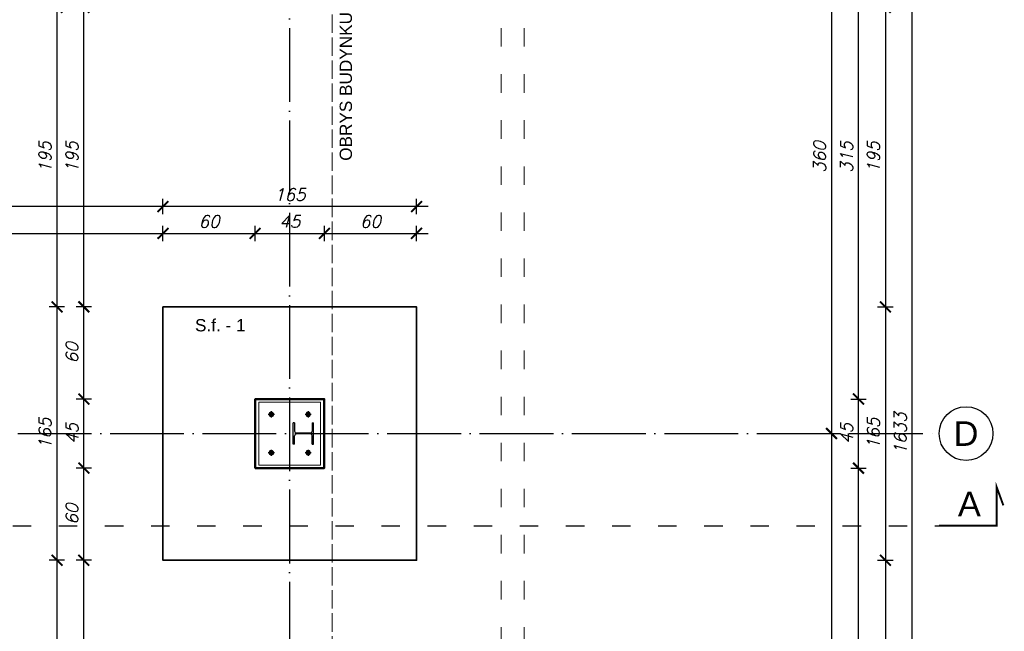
# Model space of a CAD drawing. Header units: millimetres. Extents: x 1814 to 94182, y 11562 to 49454.
# Tile 117 of 143: x 11530 to 12171, y 25984 to 26382. Entities that reach past the tile are written whole.
import ezdxf

# ---------------------------------------------------------------- set-up
doc = ezdxf.new("R2010")
doc.units = ezdxf.units.MM
for name, pattern in [('ACAD_ISO02W100', [15, 12, -3]), ('ACAD_ISO03W100', [30, 12, -18]), ('ACAD_ISO04W100', [30, 24, -3, 0, -3])]:
    doc.linetypes.add(name, pattern=pattern)
for name, color, linetype, lineweight in [('obrys budynku', 114, 'ACAD_ISO02W100', 9), ('profil stalowy', 100, 'Continuous', 25), ('utwardzenie', 250, 'Continuous', 9), ('widok 0.09', 132, 'Continuous', 9), ('widok 0.15', 150, 'Continuous', 15), ('widok 0.25', 30, 'Continuous', 25), ('widok 0.35', 22, 'Continuous', 35), ('wymiar', 135, 'Continuous', 9), ('ściany', 7, 'Continuous', 50), ('śruby', 204, 'Continuous', 9)]:
    doc.layers.add(name, color=color, linetype=linetype, lineweight=lineweight)
for name, color, linetype in [('odnośnik', 140, 'Continuous'), ('opis', 50, 'Continuous'), ('osie', 40, 'ACAD_ISO04W100')]:
    doc.layers.add(name, color=color, linetype=linetype)
doc.styles.add('Opisowy', font='arial.ttf')
doc.styles.add('WYMIARY', font='simplex.shx', dxfattribs={"oblique": 15})
doc.dimstyles.new('1-50', dxfattribs={"dimscale": 50, "dimtxt": 0.16, "dimasz": 0.2, "dimexe": 0.1, "dimexo": 0.1, "dimgap": 0.075, "dimtad": 1, "dimdec": 1, "dimrnd": 0.1, "dimzin": 9, "dimtxsty": 'WYMIARY', "dimblk": 'ARCHTICK', "dimcen": 0.2, "dimdle": 0.15, "dimadec": 1, "dimazin": 1, "dimtfac": 1, "dimtdec": 1, "dimtix": 1, "dimtmove": 2, "dimatfit": 3, "dimldrblk": 'ARCHTICK', "dimfxl": 0, "dimarcsym": 0})

# ---------------------------------------------------------------- blocks, each defined once
blk = doc.blocks.new('_ARCHTICK')
at = {"color": 0, "linetype": 'ByBlock', "lineweight": -2}
blk.add_solid([(0.398, 0.309), (0.309, 0.398), (-0.309, -0.398), (-0.398, -0.309)], dxfattribs=at)
blk = doc.blocks.new('*D3537')
at = {"layer": 'Defpoints', "color": 0}
for p in [(11788.08, 26472.3), (11788.08, 26112.3), (12058.11, 26112.3)]:
    blk.add_point(p, dxfattribs=at)
at = {"layer": 'wymiar', "color": 0, "lineweight": -2}
for p, q in [((12058.11, 26479.8), (12058.11, 26104.8)), ((12053.11, 26472.3), (12063.11, 26472.3)), ((12053.11, 26112.3), (12063.11, 26112.3))]:
    blk.add_line(p, q, dxfattribs=at)
at = {"layer": 'wymiar', "color": 0, "lineweight": -2, "xscale": 10, "yscale": 10, "zscale": 10}
for p, rotation in [((12058.11, 26472.3), 90), ((12058.11, 26112.3), 270)]:
    blk.add_blockref('_ARCHTICK', p, dxfattribs=dict(at, rotation=rotation))
at = {"layer": 'wymiar', "color": 0, "insert": (12050.36, 26292.3), "char_height": 8, "attachment_point": 5, "rotation": 90, "style": 'WYMIARY'}
blk.add_mtext('360', dxfattribs=at)
blk = doc.blocks.new('*D3538')
at = {"layer": 'Defpoints', "color": 0}
for p in [(11788.08, 26112.3), (11788.08, 25752.3), (12058.11, 25752.3)]:
    blk.add_point(p, dxfattribs=at)
at = {"layer": 'wymiar', "color": 0, "lineweight": -2}
for p, q in [((12058.11, 26119.8), (12058.11, 25744.8)), ((12053.11, 26112.3), (12063.11, 26112.3)), ((12053.11, 25752.3), (12063.11, 25752.3))]:
    blk.add_line(p, q, dxfattribs=at)
at = {"layer": 'wymiar', "color": 0, "lineweight": -2, "xscale": 10, "yscale": 10, "zscale": 10}
for p, rotation in [((12058.11, 26112.3), 90), ((12058.11, 25752.3), 270)]:
    blk.add_blockref('_ARCHTICK', p, dxfattribs=dict(at, rotation=rotation))
at = {"layer": 'wymiar', "color": 0, "insert": (12050.36, 25932.3), "char_height": 8, "attachment_point": 5, "rotation": 90, "style": 'WYMIARY'}
blk.add_mtext('360', dxfattribs=at)
blk = doc.blocks.new('*D3545')
at = {"layer": 'Defpoints', "color": 0}
for p in [(11728.08, 26089.8), (12075.61, 26089.8), (11728.08, 25774.8)]:
    blk.add_point(p, dxfattribs=at)
at = {"layer": 'wymiar', "color": 0, "lineweight": -2}
for p, q in [((12075.61, 25767.3), (12075.61, 26097.3)), ((12070.61, 26089.8), (12080.61, 26089.8)), ((12070.61, 25774.8), (12080.61, 25774.8))]:
    blk.add_line(p, q, dxfattribs=at)
at = {"layer": 'wymiar', "color": 0, "lineweight": -2, "xscale": 10, "yscale": 10, "zscale": 10}
for p, rotation in [((12075.61, 26089.8), 90), ((12075.61, 25774.8), 270)]:
    blk.add_blockref('_ARCHTICK', p, dxfattribs=dict(at, rotation=rotation))
at = {"layer": 'wymiar', "color": 0, "insert": (12067.86, 25932.3), "char_height": 8, "attachment_point": 5, "rotation": 90, "style": 'WYMIARY'}
blk.add_mtext('315', dxfattribs=at)
blk = doc.blocks.new('*D3546')
at = {"layer": 'Defpoints', "color": 0}
for p in [(11728.08, 26134.8), (12075.61, 26134.8), (11728.08, 26089.8)]:
    blk.add_point(p, dxfattribs=at)
at = {"layer": 'wymiar', "color": 0, "lineweight": -2}
for p, q in [((12075.61, 26082.3), (12075.61, 26142.3)), ((12070.61, 26134.8), (12080.61, 26134.8)), ((12070.61, 26089.8), (12080.61, 26089.8))]:
    blk.add_line(p, q, dxfattribs=at)
at = {"layer": 'wymiar', "color": 0, "lineweight": -2, "xscale": 10, "yscale": 10, "zscale": 10}
for p, rotation in [((12075.61, 26134.8), 90), ((12075.61, 26089.8), 270)]:
    blk.add_blockref('_ARCHTICK', p, dxfattribs=dict(at, rotation=rotation))
at = {"layer": 'wymiar', "color": 0, "insert": (12067.86, 26112.3), "char_height": 8, "attachment_point": 5, "rotation": 90, "style": 'WYMIARY'}
blk.add_mtext('45', dxfattribs=at)
blk = doc.blocks.new('*D3547')
at = {"layer": 'Defpoints', "color": 0}
for p in [(11728.08, 26449.8), (12075.61, 26449.8), (11728.08, 26134.8)]:
    blk.add_point(p, dxfattribs=at)
at = {"layer": 'wymiar', "color": 0, "lineweight": -2}
for p, q in [((12075.61, 26127.3), (12075.61, 26457.3)), ((12070.61, 26449.8), (12080.61, 26449.8)), ((12070.61, 26134.8), (12080.61, 26134.8))]:
    blk.add_line(p, q, dxfattribs=at)
at = {"layer": 'wymiar', "color": 0, "lineweight": -2, "xscale": 10, "yscale": 10, "zscale": 10}
for p, rotation in [((12075.61, 26449.8), 90), ((12075.61, 26134.8), 270)]:
    blk.add_blockref('_ARCHTICK', p, dxfattribs=dict(at, rotation=rotation))
at = {"layer": 'wymiar', "color": 0, "insert": (12067.86, 26292.3), "char_height": 8, "attachment_point": 5, "rotation": 90, "style": 'WYMIARY'}
blk.add_mtext('315', dxfattribs=at)
blk = doc.blocks.new('*D3555')
at = {"layer": 'Defpoints', "color": 0}
for p in [(11788.08, 26389.8), (11788.08, 26194.8), (12093.11, 26194.8)]:
    blk.add_point(p, dxfattribs=at)
at = {"layer": 'wymiar', "color": 0, "lineweight": -2}
for p, q in [((12093.11, 26397.3), (12093.11, 26187.3)), ((12088.11, 26389.8), (12098.11, 26389.8)), ((12088.11, 26194.8), (12098.11, 26194.8))]:
    blk.add_line(p, q, dxfattribs=at)
at = {"layer": 'wymiar', "color": 0, "lineweight": -2, "xscale": 10, "yscale": 10, "zscale": 10}
for p, rotation in [((12093.11, 26389.8), 90), ((12093.11, 26194.8), 270)]:
    blk.add_blockref('_ARCHTICK', p, dxfattribs=dict(at, rotation=rotation))
at = {"layer": 'wymiar', "color": 0, "insert": (12085.36, 26292.3), "char_height": 8, "attachment_point": 5, "rotation": 90, "style": 'WYMIARY'}
blk.add_mtext('195', dxfattribs=at)
blk = doc.blocks.new('*D3556')
at = {"layer": 'Defpoints', "color": 0}
for p in [(11788.08, 26194.8), (11788.08, 26029.8), (12093.11, 26029.8)]:
    blk.add_point(p, dxfattribs=at)
at = {"layer": 'wymiar', "color": 0, "lineweight": -2}
for p, q in [((12093.11, 26202.3), (12093.11, 26022.3)), ((12088.11, 26194.8), (12098.11, 26194.8)), ((12088.11, 26029.8), (12098.11, 26029.8))]:
    blk.add_line(p, q, dxfattribs=at)
at = {"layer": 'wymiar', "color": 0, "lineweight": -2, "xscale": 10, "yscale": 10, "zscale": 10}
for p, rotation in [((12093.11, 26194.8), 90), ((12093.11, 26029.8), 270)]:
    blk.add_blockref('_ARCHTICK', p, dxfattribs=dict(at, rotation=rotation))
at = {"layer": 'wymiar', "color": 0, "insert": (12085.36, 26112.3), "char_height": 8, "attachment_point": 5, "rotation": 90, "style": 'WYMIARY'}
blk.add_mtext('165', dxfattribs=at)
blk = doc.blocks.new('*D3557')
at = {"layer": 'Defpoints', "color": 0}
for p in [(11788.08, 26029.8), (11788.08, 25834.8), (12093.11, 25834.8)]:
    blk.add_point(p, dxfattribs=at)
at = {"layer": 'wymiar', "color": 0, "lineweight": -2}
for p, q in [((12093.11, 26037.3), (12093.11, 25827.3)), ((12088.11, 26029.8), (12098.11, 26029.8)), ((12088.11, 25834.8), (12098.11, 25834.8))]:
    blk.add_line(p, q, dxfattribs=at)
at = {"layer": 'wymiar', "color": 0, "lineweight": -2, "xscale": 10, "yscale": 10, "zscale": 10}
for p, rotation in [((12093.11, 26029.8), 90), ((12093.11, 25834.8), 270)]:
    blk.add_blockref('_ARCHTICK', p, dxfattribs=dict(at, rotation=rotation))
at = {"layer": 'wymiar', "color": 0, "insert": (12085.36, 25932.3), "char_height": 8, "attachment_point": 5, "rotation": 90, "style": 'WYMIARY'}
blk.add_mtext('195', dxfattribs=at)
blk = doc.blocks.new('*D3561')
at = {"layer": 'Defpoints', "color": 0}
for p in [(11788.08, 26928.8), (12110.61, 26928.8), (11788.08, 25295.8)]:
    blk.add_point(p, dxfattribs=at)
at = {"layer": 'wymiar', "color": 0, "lineweight": -2}
for p, q in [((12110.61, 25288.3), (12110.61, 26936.3)), ((12105.61, 26928.8), (12115.61, 26928.8)), ((12105.61, 25295.8), (12115.61, 25295.8))]:
    blk.add_line(p, q, dxfattribs=at)
at = {"layer": 'wymiar', "color": 0, "lineweight": -2, "xscale": 10, "yscale": 10, "zscale": 10}
for p, rotation in [((12110.61, 26928.8), 90), ((12110.61, 25295.8), 270)]:
    blk.add_blockref('_ARCHTICK', p, dxfattribs=dict(at, rotation=rotation))
at = {"layer": 'wymiar', "color": 0, "insert": (12102.86, 26112.3), "char_height": 8, "attachment_point": 5, "rotation": 90, "style": 'WYMIARY'}
blk.add_mtext('1633', dxfattribs=at)
blk = doc.blocks.new('*D3418')
at = {"layer": 'Defpoints', "color": 0}
for p in [(11623.08, 26242.65), (10820.46, 26199.8), (11623.08, 26194.8)]:
    blk.add_point(p, dxfattribs=at)
at = {"layer": 'wymiar', "color": 0, "lineweight": -2}
for p, q in [((10820.46, 26237.65), (10820.46, 26247.65)), ((11623.08, 26237.65), (11623.08, 26247.65)), ((10812.96, 26242.65), (11630.58, 26242.65))]:
    blk.add_line(p, q, dxfattribs=at)
at = {"layer": 'wymiar', "color": 0, "lineweight": -2, "xscale": 10, "yscale": 10, "zscale": 10, "rotation": 180}
blk.add_blockref('_ARCHTICK', (10820.46, 26242.65), dxfattribs=at)
at = {"layer": 'wymiar', "color": 0, "lineweight": -2, "xscale": 10, "yscale": 10, "zscale": 10}
blk.add_blockref('_ARCHTICK', (11623.08, 26242.65), dxfattribs=at)
at = {"layer": 'wymiar', "color": 0, "insert": (11221.77, 26251.16), "char_height": 8, "attachment_point": 5, "style": 'WYMIARY'}
blk.add_mtext('802,6', dxfattribs=at)
blk = doc.blocks.new('*D3419')
at = {"layer": 'Defpoints', "color": 0}
for p in [(11683.08, 26242.65), (11623.08, 26194.8), (11683.08, 26134.8)]:
    blk.add_point(p, dxfattribs=at)
at = {"layer": 'wymiar', "color": 0, "lineweight": -2}
for p, q in [((11623.08, 26237.65), (11623.08, 26247.65)), ((11683.08, 26237.65), (11683.08, 26247.65)), ((11615.58, 26242.65), (11690.58, 26242.65))]:
    blk.add_line(p, q, dxfattribs=at)
at = {"layer": 'wymiar', "color": 0, "lineweight": -2, "xscale": 10, "yscale": 10, "zscale": 10, "rotation": 180}
blk.add_blockref('_ARCHTICK', (11623.08, 26242.65), dxfattribs=at)
at = {"layer": 'wymiar', "color": 0, "lineweight": -2, "xscale": 10, "yscale": 10, "zscale": 10}
blk.add_blockref('_ARCHTICK', (11683.08, 26242.65), dxfattribs=at)
at = {"layer": 'wymiar', "color": 0, "insert": (11653.08, 26250.4), "char_height": 8, "attachment_point": 5, "style": 'WYMIARY'}
blk.add_mtext('60', dxfattribs=at)
blk = doc.blocks.new('*D3420')
at = {"layer": 'Defpoints', "color": 0}
for p in [(11728.08, 26242.65), (11683.08, 26134.8), (11728.08, 26134.8)]:
    blk.add_point(p, dxfattribs=at)
at = {"layer": 'wymiar', "color": 0, "lineweight": -2}
for p, q in [((11683.08, 26237.65), (11683.08, 26247.65)), ((11728.08, 26237.65), (11728.08, 26247.65)), ((11675.58, 26242.65), (11735.58, 26242.65))]:
    blk.add_line(p, q, dxfattribs=at)
at = {"layer": 'wymiar', "color": 0, "lineweight": -2, "xscale": 10, "yscale": 10, "zscale": 10, "rotation": 180}
blk.add_blockref('_ARCHTICK', (11683.08, 26242.65), dxfattribs=at)
at = {"layer": 'wymiar', "color": 0, "lineweight": -2, "xscale": 10, "yscale": 10, "zscale": 10}
blk.add_blockref('_ARCHTICK', (11728.08, 26242.65), dxfattribs=at)
at = {"layer": 'wymiar', "color": 0, "insert": (11705.58, 26250.4), "char_height": 8, "attachment_point": 5, "style": 'WYMIARY'}
blk.add_mtext('45', dxfattribs=at)
blk = doc.blocks.new('*D3421')
at = {"layer": 'Defpoints', "color": 0}
for p in [(11788.08, 26242.65), (11788.08, 26194.8), (11728.08, 26134.8)]:
    blk.add_point(p, dxfattribs=at)
at = {"layer": 'wymiar', "color": 0, "lineweight": -2}
for p, q in [((11728.08, 26237.65), (11728.08, 26247.65)), ((11788.08, 26237.65), (11788.08, 26247.65)), ((11720.58, 26242.65), (11795.58, 26242.65))]:
    blk.add_line(p, q, dxfattribs=at)
at = {"layer": 'wymiar', "color": 0, "lineweight": -2, "xscale": 10, "yscale": 10, "zscale": 10, "rotation": 180}
blk.add_blockref('_ARCHTICK', (11728.08, 26242.65), dxfattribs=at)
at = {"layer": 'wymiar', "color": 0, "lineweight": -2, "xscale": 10, "yscale": 10, "zscale": 10}
blk.add_blockref('_ARCHTICK', (11788.08, 26242.65), dxfattribs=at)
at = {"layer": 'wymiar', "color": 0, "insert": (11758.08, 26250.4), "char_height": 8, "attachment_point": 5, "style": 'WYMIARY'}
blk.add_mtext('60', dxfattribs=at)
blk = doc.blocks.new('*D3422')
at = {"layer": 'Defpoints', "color": 0}
for p in [(11623.08, 26260.15), (11623.08, 26194.8), (11788.08, 26194.8)]:
    blk.add_point(p, dxfattribs=at)
at = {"layer": 'wymiar', "color": 0, "lineweight": -2}
for p, q in [((11623.08, 26255.15), (11623.08, 26265.15)), ((11788.08, 26255.15), (11788.08, 26265.15)), ((11795.58, 26260.15), (11615.58, 26260.15))]:
    blk.add_line(p, q, dxfattribs=at)
at = {"layer": 'wymiar', "color": 0, "lineweight": -2, "xscale": 10, "yscale": 10, "zscale": 10, "rotation": 180}
blk.add_blockref('_ARCHTICK', (11623.08, 26260.15), dxfattribs=at)
at = {"layer": 'wymiar', "color": 0, "lineweight": -2, "xscale": 10, "yscale": 10, "zscale": 10}
blk.add_blockref('_ARCHTICK', (11788.08, 26260.15), dxfattribs=at)
at = {"layer": 'wymiar', "color": 0, "insert": (11705.58, 26267.9), "char_height": 8, "attachment_point": 5, "style": 'WYMIARY'}
blk.add_mtext('165', dxfattribs=at)
blk = doc.blocks.new('*D3423')
at = {"layer": 'Defpoints', "color": 0}
for p in [(10820.46, 26260.15), (10820.46, 26199.8), (11623.08, 26194.8)]:
    blk.add_point(p, dxfattribs=at)
at = {"layer": 'wymiar', "color": 0, "lineweight": -2}
for p, q in [((10820.46, 26255.15), (10820.46, 26265.15)), ((11623.08, 26255.15), (11623.08, 26265.15)), ((11630.58, 26260.15), (10812.96, 26260.15))]:
    blk.add_line(p, q, dxfattribs=at)
at = {"layer": 'wymiar', "color": 0, "lineweight": -2, "xscale": 10, "yscale": 10, "zscale": 10, "rotation": 180}
blk.add_blockref('_ARCHTICK', (10820.46, 26260.15), dxfattribs=at)
at = {"layer": 'wymiar', "color": 0, "lineweight": -2, "xscale": 10, "yscale": 10, "zscale": 10}
blk.add_blockref('_ARCHTICK', (11623.08, 26260.15), dxfattribs=at)
at = {"layer": 'wymiar', "color": 0, "insert": (11221.77, 26268.66), "char_height": 8, "attachment_point": 5, "style": 'WYMIARY'}
blk.add_mtext('802,6', dxfattribs=at)
blk = doc.blocks.new('*D3457')
at = {"layer": 'Defpoints', "color": 0}
for p in [(11571.62, 26029.8), (11623.08, 26029.8), (11623.08, 25834.8)]:
    blk.add_point(p, dxfattribs=at)
at = {"layer": 'wymiar', "color": 0, "lineweight": -2}
for p, q in [((11571.62, 25827.3), (11571.62, 26037.3)), ((11576.62, 26029.8), (11566.62, 26029.8)), ((11576.62, 25834.8), (11566.62, 25834.8))]:
    blk.add_line(p, q, dxfattribs=at)
at = {"layer": 'wymiar', "color": 0, "lineweight": -2, "xscale": 10, "yscale": 10, "zscale": 10}
for p, rotation in [((11571.62, 26029.8), 90), ((11571.62, 25834.8), 270)]:
    blk.add_blockref('_ARCHTICK', p, dxfattribs=dict(at, rotation=rotation))
at = {"layer": 'wymiar', "color": 0, "insert": (11563.87, 25932.3), "char_height": 8, "attachment_point": 5, "rotation": 90, "style": 'WYMIARY'}
blk.add_mtext('195', dxfattribs=at)
blk = doc.blocks.new('*D3458')
at = {"layer": 'Defpoints', "color": 0}
for p in [(11571.62, 26089.8), (11723.46, 26089.8), (11623.08, 26029.8)]:
    blk.add_point(p, dxfattribs=at)
at = {"layer": 'wymiar', "color": 0, "lineweight": -2}
for p, q in [((11571.62, 26022.3), (11571.62, 26097.3)), ((11576.62, 26089.8), (11566.62, 26089.8)), ((11576.62, 26029.8), (11566.62, 26029.8))]:
    blk.add_line(p, q, dxfattribs=at)
at = {"layer": 'wymiar', "color": 0, "lineweight": -2, "xscale": 10, "yscale": 10, "zscale": 10}
for p, rotation in [((11571.62, 26089.8), 90), ((11571.62, 26029.8), 270)]:
    blk.add_blockref('_ARCHTICK', p, dxfattribs=dict(at, rotation=rotation))
at = {"layer": 'wymiar', "color": 0, "insert": (11563.87, 26059.8), "char_height": 8, "attachment_point": 5, "rotation": 90, "style": 'WYMIARY'}
blk.add_mtext('60', dxfattribs=at)
blk = doc.blocks.new('*D3459')
at = {"layer": 'Defpoints', "color": 0}
for p in [(11571.62, 26134.8), (11723.46, 26134.8), (11723.46, 26089.8)]:
    blk.add_point(p, dxfattribs=at)
at = {"layer": 'wymiar', "color": 0, "lineweight": -2}
for p, q in [((11571.62, 26082.3), (11571.62, 26142.3)), ((11576.62, 26134.8), (11566.62, 26134.8)), ((11576.62, 26089.8), (11566.62, 26089.8))]:
    blk.add_line(p, q, dxfattribs=at)
at = {"layer": 'wymiar', "color": 0, "lineweight": -2, "xscale": 10, "yscale": 10, "zscale": 10}
for p, rotation in [((11571.62, 26134.8), 90), ((11571.62, 26089.8), 270)]:
    blk.add_blockref('_ARCHTICK', p, dxfattribs=dict(at, rotation=rotation))
at = {"layer": 'wymiar', "color": 0, "insert": (11563.87, 26112.3), "char_height": 8, "attachment_point": 5, "rotation": 90, "style": 'WYMIARY'}
blk.add_mtext('45', dxfattribs=at)
blk = doc.blocks.new('*D3460')
at = {"layer": 'Defpoints', "color": 0}
for p in [(11571.62, 26194.8), (11623.08, 26194.8), (11723.46, 26134.8)]:
    blk.add_point(p, dxfattribs=at)
at = {"layer": 'wymiar', "color": 0, "lineweight": -2}
for p, q in [((11571.62, 26127.3), (11571.62, 26202.3)), ((11576.62, 26194.8), (11566.62, 26194.8)), ((11576.62, 26134.8), (11566.62, 26134.8))]:
    blk.add_line(p, q, dxfattribs=at)
at = {"layer": 'wymiar', "color": 0, "lineweight": -2, "xscale": 10, "yscale": 10, "zscale": 10}
for p, rotation in [((11571.62, 26194.8), 90), ((11571.62, 26134.8), 270)]:
    blk.add_blockref('_ARCHTICK', p, dxfattribs=dict(at, rotation=rotation))
at = {"layer": 'wymiar', "color": 0, "insert": (11563.87, 26164.8), "char_height": 8, "attachment_point": 5, "rotation": 90, "style": 'WYMIARY'}
blk.add_mtext('60', dxfattribs=at)
blk = doc.blocks.new('*D3461')
at = {"layer": 'Defpoints', "color": 0}
for p in [(11571.62, 26389.8), (11623.08, 26389.8), (11623.08, 26194.8)]:
    blk.add_point(p, dxfattribs=at)
at = {"layer": 'wymiar', "color": 0, "lineweight": -2}
for p, q in [((11571.62, 26187.3), (11571.62, 26397.3)), ((11576.62, 26389.8), (11566.62, 26389.8)), ((11576.62, 26194.8), (11566.62, 26194.8))]:
    blk.add_line(p, q, dxfattribs=at)
at = {"layer": 'wymiar', "color": 0, "lineweight": -2, "xscale": 10, "yscale": 10, "zscale": 10}
for p, rotation in [((11571.62, 26389.8), 90), ((11571.62, 26194.8), 270)]:
    blk.add_blockref('_ARCHTICK', p, dxfattribs=dict(at, rotation=rotation))
at = {"layer": 'wymiar', "color": 0, "insert": (11563.87, 26292.3), "char_height": 8, "attachment_point": 5, "rotation": 90, "style": 'WYMIARY'}
blk.add_mtext('195', dxfattribs=at)
blk = doc.blocks.new('*D3385')
at = {"layer": 'Defpoints', "color": 0}
for p in [(11623.08, 26389.8), (11554.12, 26194.8), (11623.08, 26194.8)]:
    blk.add_point(p, dxfattribs=at)
at = {"layer": 'wymiar', "color": 0, "lineweight": -2}
for p, q in [((11554.12, 26397.3), (11554.12, 26187.3)), ((11559.12, 26389.8), (11549.12, 26389.8)), ((11559.12, 26194.8), (11549.12, 26194.8))]:
    blk.add_line(p, q, dxfattribs=at)
at = {"layer": 'wymiar', "color": 0, "lineweight": -2, "xscale": 10, "yscale": 10, "zscale": 10}
for p, rotation in [((11554.12, 26389.8), 90), ((11554.12, 26194.8), 270)]:
    blk.add_blockref('_ARCHTICK', p, dxfattribs=dict(at, rotation=rotation))
at = {"layer": 'wymiar', "color": 0, "insert": (11546.37, 26292.3), "char_height": 8, "attachment_point": 5, "rotation": 90, "style": 'WYMIARY'}
blk.add_mtext('195', dxfattribs=at)
blk = doc.blocks.new('*D3386')
at = {"layer": 'Defpoints', "color": 0}
for p in [(11623.08, 26194.8), (11554.12, 26029.8), (11623.08, 26029.8)]:
    blk.add_point(p, dxfattribs=at)
at = {"layer": 'wymiar', "color": 0, "lineweight": -2}
for p, q in [((11554.12, 26202.3), (11554.12, 26022.3)), ((11559.12, 26194.8), (11549.12, 26194.8)), ((11559.12, 26029.8), (11549.12, 26029.8))]:
    blk.add_line(p, q, dxfattribs=at)
at = {"layer": 'wymiar', "color": 0, "lineweight": -2, "xscale": 10, "yscale": 10, "zscale": 10}
for p, rotation in [((11554.12, 26194.8), 90), ((11554.12, 26029.8), 270)]:
    blk.add_blockref('_ARCHTICK', p, dxfattribs=dict(at, rotation=rotation))
at = {"layer": 'wymiar', "color": 0, "insert": (11546.37, 26112.3), "char_height": 8, "attachment_point": 5, "rotation": 90, "style": 'WYMIARY'}
blk.add_mtext('165', dxfattribs=at)
blk = doc.blocks.new('*D3387')
at = {"layer": 'Defpoints', "color": 0}
for p in [(11623.08, 26029.8), (11554.12, 25834.8), (11623.08, 25834.8)]:
    blk.add_point(p, dxfattribs=at)
at = {"layer": 'wymiar', "color": 0, "lineweight": -2}
for p, q in [((11554.12, 26037.3), (11554.12, 25827.3)), ((11559.12, 26029.8), (11549.12, 26029.8)), ((11559.12, 25834.8), (11549.12, 25834.8))]:
    blk.add_line(p, q, dxfattribs=at)
at = {"layer": 'wymiar', "color": 0, "lineweight": -2, "xscale": 10, "yscale": 10, "zscale": 10}
for p, rotation in [((11554.12, 26029.8), 90), ((11554.12, 25834.8), 270)]:
    blk.add_blockref('_ARCHTICK', p, dxfattribs=dict(at, rotation=rotation))
at = {"layer": 'wymiar', "color": 0, "insert": (11546.37, 25932.3), "char_height": 8, "attachment_point": 5, "rotation": 90, "style": 'WYMIARY'}
blk.add_mtext('195', dxfattribs=at)
blk = doc.blocks.new('A$C16716dc2')
at = {"layer": 'osie', "ltscale": 0.05}
for p, q in [((4, 2), (0, 2)), ((2, 4), (2, 0))]:
    blk.add_line(p, q, dxfattribs=at)
at = {"layer": 'widok 0.09'}
blk.add_circle((2, 2), 1.5, dxfattribs=at)
at = {"layer": 'widok 0.25'}
blk.add_circle((2, 2), 0.8, dxfattribs=at)
at = {"layer": 'widok 0.35'}
blk.add_lwpolyline([(3.39, 2), (2.69, 0.8), (1.31, 0.8), (0.61, 2), (1.31, 3.2), (2.69, 3.2)], close=True, dxfattribs=at)

msp = doc.modelspace()

# ---------------------------------------------------------------- linework, layer by layer
at = {"layer": 'obrys budynku'}
msp.add_lwpolyline([(11733.11, 26865.3), (11733.11, 25359.3), (9957.81, 25359.3), (9957.81, 26505.3), (10717.81, 26505.3), (10717.81, 26865.3)], close=True, dxfattribs=at)
at = {"layer": 'odnośnik', "linetype": 'ACAD_ISO03W100'}
msp.add_line((9545.31, 26052.3), (12128.11, 26052.3), dxfattribs=at)
at = {"layer": 'odnośnik', "const_width": 1.25}
msp.add_lwpolyline([(12128.11, 26052.3), (12165.61, 26052.3), (12165.61, 26077.3), (12169.886, 26065.554)], dxfattribs=at)
at = {"layer": 'odnośnik'}
msp.add_circle((12145.61, 26112.3), 17.5, dxfattribs=at)
at = {"layer": 'osie', "ltscale": 2}
for p, q in [((11705.459, 27277.8), (11705.459, 24744.3)), ((9545.31, 26112.3), (12128.11, 26112.3))]:
    msp.add_line(p, q, dxfattribs=at)
at = {"layer": 'profil stalowy'}
for p, q in [((11707.81, 26105.3), (11707.81, 26119.3)), ((11708.66, 26119.3), (11707.81, 26119.3)), ((11708.66, 26119.3), (11708.66, 26113.775)), ((11720.26, 26119.3), (11720.26, 26113.775)), ((11720.26, 26119.3), (11721.11, 26119.3)), ((11721.11, 26105.3), (11721.11, 26119.3)), ((11708.66, 26105.3), (11708.66, 26110.825)), ((11719.06, 26112.575), (11709.86, 26112.575)), ((11719.06, 26112.025), (11709.86, 26112.025)), ((11720.26, 26105.3), (11720.26, 26110.825)), ((11708.66, 26105.3), (11707.81, 26105.3)), ((11720.26, 26105.3), (11721.11, 26105.3))]:
    msp.add_line(p, q, dxfattribs=at)
for centre, start, end in [((11709.86, 26113.775), 180, 270), ((11719.06, 26113.775), 270, 0), ((11709.86, 26110.825), 90, 180), ((11719.06, 26110.825), 0, 90)]:
    msp.add_arc(centre, 1.2, start, end, dxfattribs=at)
at = {"layer": 'utwardzenie', "linetype": 'ACAD_ISO03W100'}
for points in [[(11110.46, 25363.3), (11110.46, 25064.3, 0.4142136), (11160.46, 25014.3), (11558.11, 25014.3, 0.4142136), (11858.11, 25314.3), (11858.11, 26890.3, 0.4142136), (11758.11, 26990.3), (10502.71, 26990.3, 0.4142136), (10402.71, 26890.3), (10402.71, 26505.3)], [(11125.46, 25363.3), (11125.46, 25064.3, 0.4142136), (11160.46, 25029.3), (11558.11, 25029.3, 0.4142136), (11843.11, 25314.3), (11843.11, 26890.3, 0.4142136), (11758.11, 26975.3), (10502.71, 26975.3, 0.4142136), (10417.71, 26890.3), (10417.71, 26505.3)]]:
    msp.add_lwpolyline(points, format="xyb", dxfattribs=at)
at = {"layer": 'widok 0.15'}
msp.add_lwpolyline([(11685.545, 26091.8), (11725.545, 26091.8), (11725.545, 26132.8), (11685.545, 26132.8)], close=True, dxfattribs=at)
at = {"layer": 'widok 0.35'}
msp.add_lwpolyline([(11623.077, 26194.8), (11788.077, 26194.8), (11788.077, 26029.8), (11623.077, 26029.8)], close=True, dxfattribs=at)
at = {"layer": 'ściany'}
for p, q in [((11705.46, 26134.8), (11723.46, 26134.8)), ((11705.46, 26089.8), (11723.46, 26089.8))]:
    msp.add_line(p, q, dxfattribs=at)
for points in [[(11705.46, 26134.8), (11683.077, 26134.8), (11683.077, 26089.8), (11705.46, 26089.8)], [(11723.46, 26089.8), (11728.077, 26089.8), (11728.077, 26134.8), (11723.46, 26134.8)]]:
    msp.add_lwpolyline(points, dxfattribs=at)

# ---------------------------------------------------------------- block references
at = {"layer": 'śruby'}
for p in [(11691.545, 26122.8), (11715.545, 26122.8), (11691.545, 26097.8), (11715.545, 26097.8)]:
    msp.add_blockref('A$C16716dc2', p, dxfattribs=at)

# ---------------------------------------------------------------- texts
at = {"layer": 'opis', "insert": (11742.11, 26338.379), "char_height": 8, "attachment_point": 5, "rotation": 90, "style": 'Opisowy'}
msp.add_mtext_dynamic_manual_height_columns('OBRYS BUDYNKU', width=258.36485, gutter_width=80, heights=[0], dxfattribs=at)
at = {"layer": 'opis', "attachment_point": 5, "style": 'Opisowy'}
for s, width, gutter_width, heights, insert, char_height in [('S.f. - 1', 258.36485, 80, [0], (11660.383, 26182.796), 8), ('D', 34.52439, 40, [17.531], (12145.614, 26112.297), 16), ('A', 34.52439, 40, [17.531], (12147.78, 26066.438), 16)]:
    msp.add_mtext_dynamic_manual_height_columns(s, width=width, gutter_width=gutter_width, heights=heights, dxfattribs=dict(at, insert=insert, char_height=char_height))

# ---------------------------------------------------------------- dimensions: what is measured, and where the dimension line sits
at = {"layer": 'wymiar'}
for base, p1, p2, picture, middle in [((12110.61, 26928.8), (11788.077, 25295.8), (11788.077, 26928.8), '*D3561', (12102.86, 26112.3)), ((12058.11, 26112.3), (11788.077, 26472.3), (11788.077, 26112.3), '*D3537', (12050.36, 26292.3)), ((12075.61, 26449.8), (11728.077, 26134.8), (11728.077, 26449.8), '*D3547', (12067.86, 26292.3)), ((11554.115, 26194.8), (11623.077, 26389.8), (11623.077, 26194.8), '*D3385', (11546.365, 26292.3)), ((11571.615, 26389.8), (11623.077, 26194.8), (11623.077, 26389.8), '*D3461', (11563.865, 26292.3)), ((12093.11, 26194.8), (11788.077, 26389.8), (11788.077, 26194.8), '*D3555', (12085.36, 26292.3)), ((11554.115, 26029.8), (11623.077, 26194.8), (11623.077, 26029.8), '*D3386', (11546.365, 26112.3)), ((11571.615, 26194.8), (11723.46, 26134.8), (11623.077, 26194.8), '*D3460', (11563.865, 26164.8)), ((12093.11, 26029.8), (11788.077, 26194.8), (11788.077, 26029.8), '*D3556', (12085.36, 26112.3)), ((11571.615, 26134.8), (11723.46, 26089.8), (11723.46, 26134.8), '*D3459', (11563.865, 26112.3)), ((12075.61, 26134.8), (11728.077, 26089.8), (11728.077, 26134.8), '*D3546', (12067.86, 26112.3)), ((12058.11, 25752.3), (11788.077, 26112.3), (11788.077, 25752.3), '*D3538', (12050.36, 25932.3)), ((11571.615, 26089.8), (11623.077, 26029.8), (11723.46, 26089.8), '*D3458', (11563.865, 26059.8)), ((12075.61, 26089.8), (11728.077, 25774.8), (11728.077, 26089.8), '*D3545', (12067.86, 25932.3)), ((11554.115, 25834.8), (11623.077, 26029.8), (11623.077, 25834.8), '*D3387', (11546.365, 25932.3)), ((11571.615, 26029.8), (11623.077, 25834.8), (11623.077, 26029.8), '*D3457', (11563.865, 25932.3)), ((12093.11, 25834.8), (11788.077, 26029.8), (11788.077, 25834.8), '*D3557', (12085.36, 25932.3))]:
    dim = msp.add_linear_dim(base=base, p1=p1, p2=p2, angle=90, dimstyle='1-50', dxfattribs=at)
    dim.commit()
    dim.dimension.update_dxf_attribs({"geometry": picture, "text_midpoint": middle})
for base, p1, p2, picture, middle in [((10820.46, 26260.149), (11623.077, 26194.8), (10820.46, 26199.8), '*D3423', (11221.769, 26268.661)), ((11623.077, 26260.149), (11788.077, 26194.8), (11623.077, 26194.8), '*D3422', (11705.577, 26267.899)), ((11623.077, 26242.649), (10820.46, 26199.8), (11623.077, 26194.8), '*D3418', (11221.769, 26251.161)), ((11683.077, 26242.649), (11623.077, 26194.8), (11683.077, 26134.8), '*D3419', (11653.077, 26250.399)), ((11728.077, 26242.649), (11683.077, 26134.8), (11728.077, 26134.8), '*D3420', (11705.577, 26250.399)), ((11788.077, 26242.649), (11728.077, 26134.8), (11788.077, 26194.8), '*D3421', (11758.077, 26250.399))]:
    dim = msp.add_linear_dim(base=base, p1=p1, p2=p2, dimstyle='1-50', dxfattribs=at)
    dim.commit()
    dim.dimension.update_dxf_attribs({"geometry": picture, "text_midpoint": middle})

doc.saveas('drawing.dxf')
